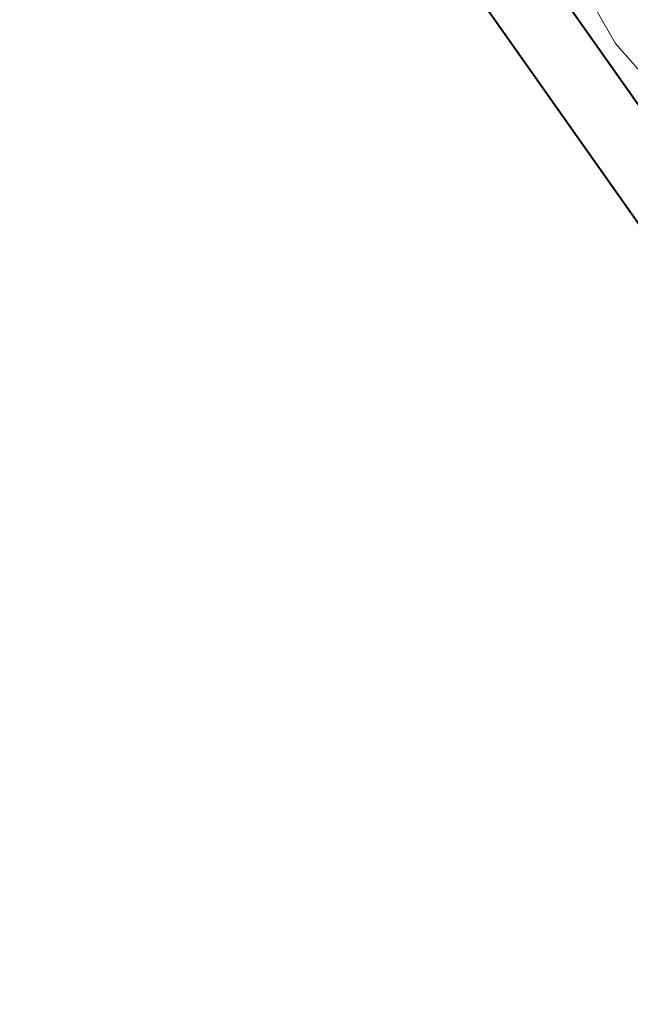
# Model space of a CAD drawing. Header units: metres. Extents: x 148425 to 149111, y 486065 to 486671.
# Tile 1 of 81: x 148425 to 148515, y 486065 to 486209. Entities that reach past the tile are written whole.
import ezdxf

# ---------------------------------------------------------------- set-up
doc = ezdxf.new("R2010")
doc.units = ezdxf.units.M
doc.header["$MEASUREMENT"] = 0
doc.layers.add('TOP-L-topo objecten vlak', color=7, linetype='Continuous', lineweight=0)
doc.layers.add('WVB-alg-onderhoek', color=7, linetype='Continuous', lineweight=30)

msp = doc.modelspace()

# ---------------------------------------------------------------- linework, layer by layer
at = {"layer": 'TOP-L-topo objecten vlak', "color": 7, "linetype": 'Continuous', "lineweight": 0}
msp.add_line((148425.36, 486307.16), (148596.66, 486064.53), dxfattribs=at)
msp.add_line((148425.36, 486307.16), (148596.66, 486064.53), dxfattribs=at)
msp.add_line((148425.36, 486307.16), (148596.66, 486064.53), dxfattribs=at)
at = {"layer": 'TOP-L-topo objecten vlak', "color": 7, "linetype": 'Continuous', "lineweight": 0, "flags": 128}
msp.add_lwpolyline([(148564.69, 486127.15), (148554.9, 486144.67), (148544.05, 486162.69), (148530.73, 486184.53), (148512.59, 486205.15), (148504.78, 486218.76), (148499.4, 486228.66), (148499.36, 486229.17), (148499.38, 486229.68), (148499.45, 486230.19), (148499.58, 486230.68), (148499.76, 486231.16), (148499.98, 486231.62), (148500.25, 486232.06), (148500.57, 486232.46), (148500.92, 486232.83), (148501.32, 486233.15), (148501.74, 486233.44), (148502.01, 486233.59), (148517.58, 486244), (148520.77, 486245.99)], dxfattribs=at)
at = {"layer": 'WVB-alg-onderhoek', "lineweight": 40, "ltscale": 500}
msp.add_line((148425.36, 486307.16), (148596.66, 486064.53), dxfattribs=at)
at = {"layer": 'WVB-alg-onderhoek', "lineweight": 40, "flags": 128}
msp.add_lwpolyline([(148601.94, 486074.39), (149104.35, 486429.09), (148938.82, 486663.54), (148436.41, 486308.84)], close=True, dxfattribs=at)
msp.add_lwpolyline([(148601.94, 486074.39), (149104.35, 486429.09), (148938.82, 486663.54), (148436.41, 486308.84)], close=True, dxfattribs=at)
msp.add_lwpolyline([(148601.94, 486074.39), (149104.35, 486429.09), (148938.82, 486663.54), (148436.41, 486308.84)], close=True, dxfattribs=at)
at = {"layer": 'WVB-alg-onderhoek', "lineweight": 40, "ltscale": 500}
msp.add_3dface([(148601.94, 486074.39), (149104.35, 486429.09), (148938.82, 486663.54), (148436.41, 486308.84)], dxfattribs=at)

doc.saveas('drawing.dxf')
